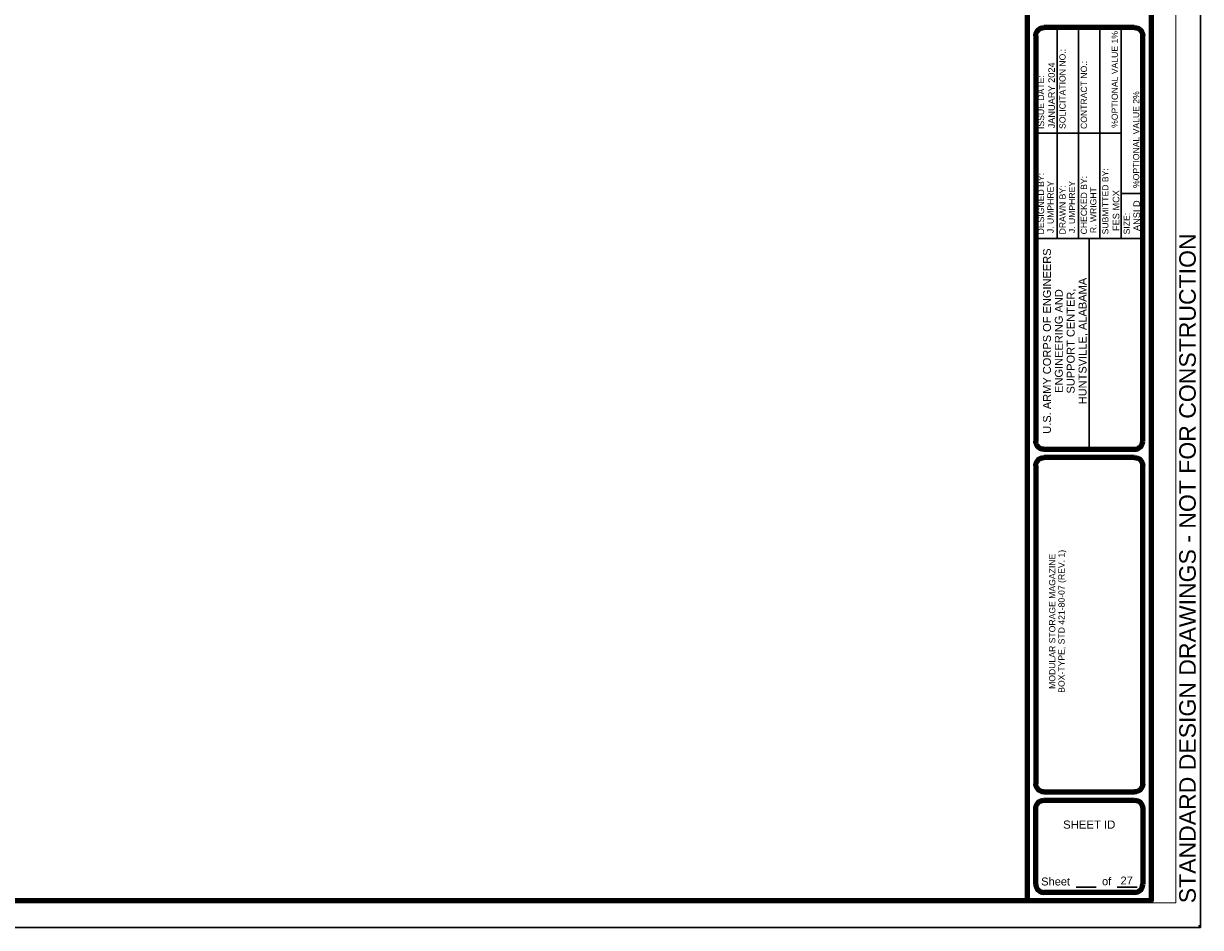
# Model space of a CAD drawing. Header units: inches. Extents: x 0.3 to 36.1, y 1.5 to 24.1.
# Tile 2 of 3: x 18.2 to 36.1, y 1.5 to 15.3. Entities that reach past the tile are written whole.
import ezdxf
from ezdxf.enums import TextEntityAlignment as Align

# ---------------------------------------------------------------- set-up
doc = ezdxf.new("R2010")
doc.units = ezdxf.units.IN
doc.header["$MEASUREMENT"] = 0
doc.layers.add('G-ANNO-NPLT', color=5, linetype='Continuous', lineweight=0, true_color=0x0000ff, plot=False)
doc.layers.add('G-ANNO-TEXT', color=7, linetype='Continuous', lineweight=30)
doc.layers.add('G-ANNO-TTLB', color=7, linetype='Continuous', lineweight=30)
doc.styles.add('AEC_COMN_Text', font='arial.ttf', dxfattribs={"height": 1.2})
doc.styles.add('Large General text and schedules', font='arial.ttf', dxfattribs={"height": 0.25})
doc.styles.add('Style-Arial', font='arial.ttf')
doc.styles.add('Title Block - General', font='arial.ttf', dxfattribs={"height": 0.12})
doc.styles.add('Title Block - Project Info', font='arial.ttf', dxfattribs={"height": 0.12})
doc.styles.add('Title Block - Small', font='arial.ttf', dxfattribs={"height": 0.1})

# ---------------------------------------------------------------- blocks, each defined once
blk = doc.blocks.new('AEC_SHEET_INFO')
blk.add_point((0, 0))
at = {"style": 'AEC_COMN_Text'}
for tag, height, p in [('AEC_REV_DATE8', 0.0938, (-2.41, 19.172)), ('AEC_REV_DATE7', 0.0938, (-2.229, 19.172)), ('AEC_REV_DATE6', 0.0938, (-2.049, 19.172)), ('AEC_REV_DATE5', 0.0938, (-1.868, 19.172)), ('AEC_REV_DATE4', 0.0938, (-1.687, 19.172)), ('AEC_REV_DATE3', 0.0938, (-1.507, 19.172)), ('AEC_REV_DATE2', 0.0938, (-1.326, 19.172)), ('AEC_REV_DATE1', 0.0938, (-1.146, 19.172)), ('AEC_REV_MARK8', 0.0938, (-2.41, 14.209)), ('AEC_REV_MARK7', 0.0938, (-2.229, 14.209)), ('AEC_REV_MARK6', 0.0938, (-2.049, 14.209)), ('AEC_REV_MARK5', 0.0938, (-1.868, 14.209)), ('AEC_REV_MARK4', 0.0938, (-1.689, 14.225)), ('AEC_REV_MARK3', 0.0938, (-1.507, 14.209)), ('AEC_REV_MARK2', 0.0938, (-1.326, 14.209)), ('AEC_REV_MARK1', 0.0938, (-1.146, 14.209)), ('AEC_SHT_TITLE1', 0.12, (-1.484, 4.594)), ('AEC_SHT_TITLE2', 0.12, (-1.281, 4.594)), ('AEC_SHT_TITLE3', 0.12, (-1.078, 4.594))]:
    blk.add_attdef(tag, text='', height=height, rotation=90, dxfattribs=at).set_placement(p, align=Align.MIDDLE_CENTER)
for tag, p in [('AEC_REV_DESC8', (-2.41, 14.699)), ('AEC_REV_DESC7', (-2.229, 14.699)), ('AEC_REV_DESC6', (-2.049, 14.699)), ('AEC_REV_DESC5', (-1.868, 14.699)), ('AEC_REV_DESC4', (-1.688, 14.699)), ('AEC_REV_DESC3', (-1.507, 14.699)), ('AEC_REV_DESC2', (-1.326, 14.699)), ('AEC_REV_DESC1', (-1.146, 14.699)), ('AEC_OPTION1', (-1.281, 12.119)), ('AEC_OPTION2', (-0.956, 11.204)), ('AEC_SUBMITTER', (-1.281, 10.519)), ('AEC_DESIGNER', (-2.256, 10.519)), ('AEC_DRAWER', (-1.931, 10.519)), ('AEC_CHECKER', (-1.606, 10.519))]:
    blk.add_attdef(tag, text='', height=0.0938, rotation=90, dxfattribs=at).set_placement(p, align=Align.MIDDLE_LEFT)
for tag, height, p in [('AEC_BLDG_ID', 0.188, (-1.651, 1.288)), ('AEC_SHEET_ID', 0.281, (-1.651, 0.938))]:
    blk.add_attdef(tag, text='', height=height, dxfattribs=at).set_placement(p, align=Align.MIDDLE_CENTER)

msp = doc.modelspace()

# ---------------------------------------------------------------- linework, layer by layer
at = {"flags": 128}
msp.add_lwpolyline([(2.088, 23.548), (36.088, 23.548), (36.088, 1.548), (2.088, 1.548), (2.088, 23.548)], close=True, dxfattribs=at)
at = {"layer": 'G-ANNO-NPLT', "linetype": 'Continuous', "ltscale": 0.999998, "flags": 128}
msp.add_lwpolyline([(2.463, 23.173), (35.713, 23.173), (35.713, 1.923), (2.463, 1.923), (2.463, 23.173)], close=True, dxfattribs=at)
at = {"layer": 'G-ANNO-TTLB', "lineweight": 30}
for p, q in [((33.912, 12.005), (33.912, 15.205)), ((34.237, 12.005), (34.237, 15.205)), ((34.562, 12.005), (34.562, 15.205)), ((34.887, 12.005), (34.887, 15.205)), ((34.887, 13.605), (33.588, 13.605)), ((35.213, 12.69), (34.887, 12.69)), ((33.588, 12.005), (35.213, 12.005)), ((34.4, 8.805), (34.4, 12.005))]:
    msp.add_line(p, q, dxfattribs=at)
at = {"layer": 'G-ANNO-TTLB', "color": 1, "linetype": 'Continuous', "lineweight": 30}
for p, q in [((34.201, 2.161), (34.503, 2.161)), ((34.826, 2.161), (35.127, 2.161))]:
    msp.add_line(p, q, dxfattribs=at)
at = {"layer": 'G-ANNO-TTLB', "flags": 128}
msp.add_lwpolyline([(2.088, 23.548), (36.088, 23.548), (36.088, 1.548), (2.088, 1.548), (2.088, 23.548)], close=True, dxfattribs=at)
at = {"layer": 'G-ANNO-TTLB', "lineweight": 100, "flags": 128}
for points in [[(3.463, 22.955), (35.338, 22.955), (35.338, 1.955), (3.463, 1.955), (3.463, 22.955)], [(33.463, 22.955), (35.338, 22.955), (35.338, 1.955), (33.463, 1.955), (33.463, 22.955)]]:
    msp.add_lwpolyline(points, close=True, dxfattribs=at)
for points in [[(35.088, 15.205), (33.713, 15.205)], [(33.588, 15.08), (33.588, 8.93)], [(35.213, 8.93), (35.213, 15.08)], [(33.713, 8.805), (35.088, 8.805)], [(35.088, 8.68), (33.713, 8.68)], [(33.588, 8.555), (33.588, 3.73)], [(35.213, 3.73), (35.213, 8.555)], [(33.713, 3.605), (35.088, 3.605)], [(33.713, 3.48), (35.088, 3.48)], [(33.588, 2.205), (33.588, 3.355)], [(35.213, 3.355), (35.213, 2.205)], [(35.088, 2.08), (33.713, 2.08)]]:
    msp.add_lwpolyline(points, dxfattribs=at)
at = {"layer": 'G-ANNO-TTLB', "lineweight": 100, "extrusion": (0, 0, -1)}
for centre, start, end in [((-33.713, 15.08), 0, 90), ((-35.088, 15.08), 90, 180), ((-33.713, 8.93), 270, 0), ((-33.713, 8.555), 0, 90), ((-35.088, 8.555), 90, 180), ((-33.713, 3.73), 270, 0), ((-35.088, 3.73), 180, 270), ((-33.713, 3.355), 0, 90), ((-35.088, 3.355), 90, 180)]:
    msp.add_arc(centre, 0.125, start, end, dxfattribs=at)
at = {"layer": 'G-ANNO-TTLB', "lineweight": 100}
for centre, start, end in [((35.088, 8.93), 270, 0), ((33.713, 2.205), 180.0158, 270), ((35.088, 2.205), 270, 0.0158)]:
    msp.add_arc(centre, 0.125, start, end, dxfattribs=at)

# ---------------------------------------------------------------- block references
at = {"linetype": 'ByBlock'}
ref = msp.add_blockref('AEC_SHEET_INFO', (36.068, 1.575), dxfattribs=dict(at, xscale=0.9992293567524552, yscale=0.9992293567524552, zscale=0.9992293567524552))
ref.add_attrib('AEC_OPTION1', '%OPTIONAL VALUE 1%', dxfattribs={"height": 0.09368, "rotation": 90, "style": 'AEC_COMN_Text'}).set_placement((34.787, 13.684), align=Align.MIDDLE_LEFT)
ref.add_attrib('AEC_OPTION2', '%OPTIONAL VALUE 2%', dxfattribs={"layer": 'G-ANNO-TEXT', "height": 0.09368, "rotation": 90, "style": 'AEC_COMN_Text'}).set_placement((35.112, 12.771), align=Align.MIDDLE_LEFT)
ref.add_attrib('AEC_CHECKER', 'R. WRIGHT', dxfattribs={"height": 0.0937, "rotation": 90, "style": 'AEC_COMN_Text'}).set_placement((34.462, 12.086), align=Align.MIDDLE_LEFT)
ref.add_attrib('AEC_DRAWER', 'J. UMPHREY', dxfattribs={"layer": 'G-ANNO-TEXT', "height": 0.0937, "rotation": 90, "style": 'AEC_COMN_Text'}).set_placement((34.138, 12.086), align=Align.MIDDLE_LEFT)
ref.add_attrib('AEC_DESIGNER', 'J. UMPHREY', dxfattribs={"layer": 'G-ANNO-TEXT', "height": 0.0937, "rotation": 90, "style": 'AEC_COMN_Text'}).set_placement((33.813, 12.086), align=Align.MIDDLE_LEFT)

# ---------------------------------------------------------------- texts
at = {"layer": 'G-ANNO-TEXT', "linetype": 'Continuous', "style": 'Style-Arial'}
for s, height, p in [('SOLICITATION NO.:', 0.09375, (33.994, 13.667)), ('CONTRACT NO.:', 0.09375, (34.319, 13.667)), ('ISSUE DATE:', 0.09375, (33.669, 13.667)), ('DESIGNED BY:', 0.09375, (33.669, 12.067)), ('SUBMITTED BY:', 0.09375, (34.644, 12.067)), ('DRAWN BY:', 0.0938, (33.994, 12.067)), ('CHECKED BY:', 0.09375, (34.319, 12.067)), ('SIZE:', 0.0938, (34.969, 12.067))]:
    msp.add_text(s, height=height, rotation=90, dxfattribs=at).set_placement(p, align=Align.MIDDLE_LEFT)
at = {"layer": 'G-ANNO-TEXT', "linetype": 'Continuous', "insert": (34.4, 3.109), "char_height": 0.123, "attachment_point": 5, "line_spacing_factor": 0.904781, "style": 'Style-Arial'}
msp.add_mtext('SHEET ID', dxfattribs=at)
at = {"layer": 'G-ANNO-TTLB', "linetype": 'Continuous', "lineweight": 13, "style": 'Title Block - Small'}
for s, p in [('JANUARY 2024', (33.779, 13.676)), ('FES MCX', (34.757, 12.118)), ('ANSI D', (35.07, 12.118))]:
    msp.add_text(s, height=0.1, rotation=90, dxfattribs=at).set_placement(p, align=Align.TOP_LEFT)
at = {"layer": 'G-ANNO-TTLB', "color": 1, "linetype": 'Continuous', "lineweight": 0, "style": 'Large General text and schedules'}
msp.add_text('STANDARD DESIGN DRAWINGS - NOT FOR CONSTRUCTION', height=0.25, rotation=90, dxfattribs=at).set_placement((35.766, 1.916), align=Align.TOP_LEFT)
at = {"layer": 'G-ANNO-TTLB', "linetype": 'Continuous', "lineweight": 30, "style": 'Title Block - General'}
for s, p in [('of', (34.594, 2.31)), ('27', (34.875, 2.321)), ('Sheet', (33.671, 2.306))]:
    msp.add_text(s, height=0.12, dxfattribs=at).set_placement(p, align=Align.TOP_LEFT)
at = {"layer": 'G-ANNO-TTLB', "linetype": 'Continuous', "lineweight": 13, "attachment_point": 5, "rotation": 90, "line_spacing_factor": 0.9}
for s, insert, char_height, style in [('U.S. ARMY CORPS OF ENGINEERS\\PENGINEERING AND\\PSUPPORT CENTER,\\PHUNTSVILLE, ALABAMA', (34.04, 10.448), 0.12, 'Title Block - General'), ('MODULAR STORAGE MAGAZINE\\PBOX-TYPE, STD 421-80-07 (REV. 1)\\P', (33.923, 6.195), 0.09375, 'Title Block - Project Info')]:
    msp.add_mtext(s, dxfattribs=dict(at, insert=insert, char_height=char_height, style=style))

doc.saveas('drawing.dxf')
